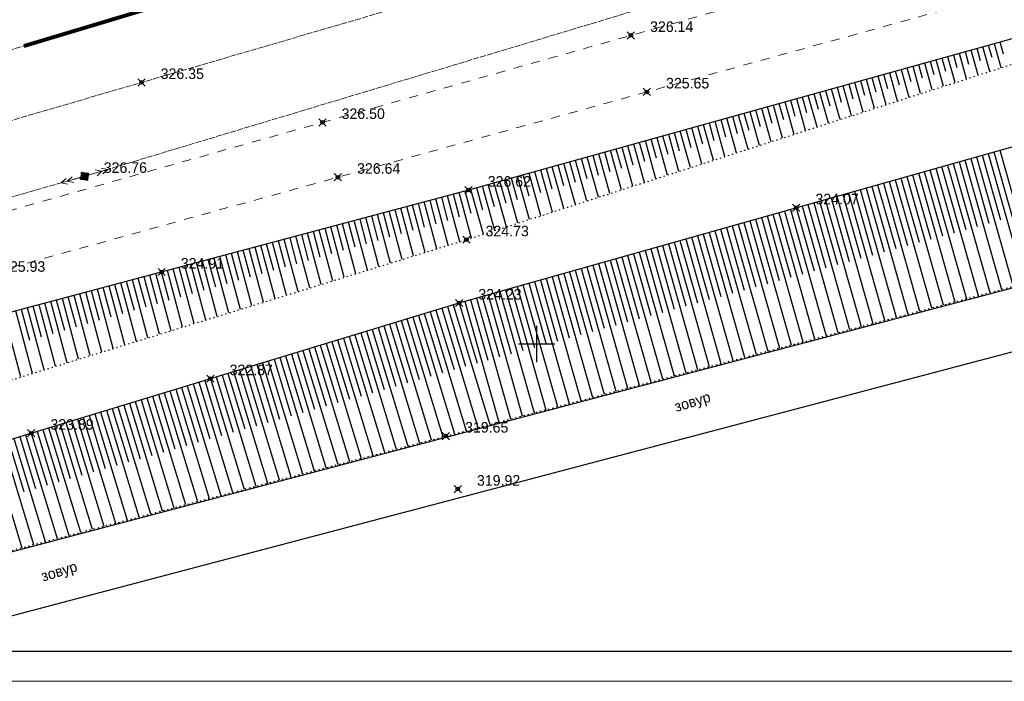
# Model space of a CAD drawing. Header units: metres. Extents: x 705573 to 711566, y 4301675 to 4311183.
# Tile 55 of 256: x 707586 to 707667, y 4308403 to 4308458. Entities that reach past the tile are written whole.
import ezdxf

# ---------------------------------------------------------------- set-up
doc = ezdxf.new("R2010")
doc.units = ezdxf.units.M
doc.header["$LTSCALE"] = 0.5
doc.header["$PDMODE"] = 35
doc.header["$PDSIZE"] = 0.3
for name, pattern in [('Auto_Street_NotBorder_Line_m1', [3, 1.5, -1.5]), ('Commnctn_Electr_VLP_High_Built_m1', [1, 1, 0]), ('Контура низ откосов  Штриховая 0.1-0.5 - - - - - - -', [0.6, 0.1, -0.5])]:
    doc.linetypes.add(name, pattern=pattern)
for name, color, linetype in [('(001) Сетка', 92, 'Continuous'), ('(004) Точки рельефа', 7, 'Continuous'), ('(027) Гидрография', 7, 'Continuous'), ('(035) Откосы', 7, 'Continuous'), ('(037) Контуры', 7, 'Continuous')]:
    doc.layers.add(name, color=color, linetype=linetype)
doc.layers.add('AUTO#_ROADS_EXIST_L', color=7, linetype='Continuous', lineweight=15, true_color=0x000000)
doc.layers.add('COMMN_OBJCT_#####_B', color=7, linetype='Continuous', lineweight=15, true_color=0x000000)
doc.layers.add('COMMN_OBJCT_ELCTR_B', color=7, linetype='Continuous', true_color=0x000000)
doc.layers.add('COMMN_OBJCT_ELCTR_L', color=7, linetype='Continuous', true_color=0x000000)
doc.layers.add('Рамка  штамп', color=7, linetype='Continuous', lineweight=30)
doc.styles.add('BM-431', font='txt')
doc.styles.add('D-431', font='txt')

# ---------------------------------------------------------------- blocks, each defined once
blk = doc.blocks.new('CommnctnPoleRCsquare_m1')
at = {"layer": 'COMMN_OBJCT_#####_B', "lineweight": 13, "true_color": 0xfffffe}
blk.add_hatch(color=7, dxfattribs=at).paths.add_polyline_path([(-0.6, 0.6), (-0.6, -0.6), (0.6, -0.6), (0.6, 0.6)])
at = {"layer": 'COMMN_OBJCT_#####_B', "lineweight": 13, "true_color": 0x000000}
blk.add_hatch(color=18, dxfattribs=at).paths.add_polyline_path([(-0.1, 0, 1), (0.1, 0, 1)])
at = {"layer": 'COMMN_OBJCT_#####_B', "color": 18, "lineweight": 9, "true_color": 0x000000}
blk.add_lwpolyline([(0.6, 0.6), (-0.6, 0.6), (-0.6, -0.6), (0.6, -0.6)], close=True, dxfattribs=at)
blk.add_circle((0, 0), 0.1, dxfattribs=at)
blk = doc.blocks.new('ElectricHighVLP_m1')
at = {"layer": 'COMMN_OBJCT_ELCTR_B', "color": 18, "linetype": 'Continuous', "lineweight": 20, "true_color": 0x000000}
for p, q in [((0, 0), (4, 0)), ((3, 0), (2, 0.5)), ((3, 0), (2, -0.5)), ((4, 0), (3, 0.5)), ((4, 0), (3, -0.5))]:
    blk.add_line(p, q, dxfattribs=at)
blk = doc.blocks.new('Setka')
at = {"layer": '(001) Сетка'}
for p, q in [((0, 1.5), (0, -1.5)), ((-1.5, 0), (1.5, 0))]:
    blk.add_line(p, q, dxfattribs=at)

msp = doc.modelspace()

# ---------------------------------------------------------------- linework, layer by layer
at = {"layer": '(027) Гидрография', "color": 4}
for points, elevation in [([(707567.997, 4308409.714), (707572.213, 4308410.824), (707620.984, 4308423.673), (707772.66, 4308463.725), (707924.336, 4308511.918), (708024.512, 4308543.363), (708124.69, 4308578.077), (708133.047, 4308582.686), (708145.112, 4308589.341), (708157.025, 4308592.604), (708191.793, 4308611.932)], 319.636), ([(707569.987, 4308404.936), (707574.204, 4308406.046), (707622.975, 4308418.895), (707774.65, 4308458.947), (707926.326, 4308507.14), (708026.502, 4308538.585), (708081.049, 4308554.696), (708126.68, 4308573.299), (708135.037, 4308577.909), (708147.102, 4308584.563), (708159.015, 4308587.826), (708193.783, 4308607.154)], 319.998)]:
    msp.add_lwpolyline(points, dxfattribs=dict(at, elevation=elevation))
at = {"layer": '(035) Откосы'}
for p, q in [((707665.192, 4308454.826, 326.118), (707664.908, 4308455.847, 326.118)), ((707665.953, 4308453.957, 326.118), (707665.389, 4308455.981, 326.118)), ((707666.149, 4308455.113, 326.118), (707665.87, 4308456.115, 326.118)), ((707666.905, 4308454.264, 326.118), (707666.352, 4308456.249, 326.118)), ((707667.107, 4308455.4, 326.118), (707666.833, 4308456.383, 326.118)), ((707662.319, 4308453.964, 326.118), (707662.019, 4308455.043, 326.118)), ((707663.096, 4308453.038, 326.118), (707662.5, 4308455.177, 326.118)), ((707663.277, 4308454.251, 326.118), (707662.982, 4308455.311, 326.118)), ((707664.048, 4308453.345, 326.118), (707663.463, 4308455.445, 326.118)), ((707664.234, 4308454.538, 326.118), (707663.945, 4308455.579, 326.118)), ((707665, 4308453.651, 326.118), (707664.426, 4308455.713, 326.118)), ((707659.447, 4308453.102, 326.118), (707659.13, 4308454.238, 326.118)), ((707660.239, 4308452.119, 326.118), (707659.612, 4308454.372, 326.118)), ((707660.404, 4308453.389, 326.118), (707660.093, 4308454.506, 326.118)), ((707661.191, 4308452.426, 326.118), (707660.575, 4308454.64, 326.118)), ((707661.362, 4308453.677, 326.118), (707661.056, 4308454.774, 326.118)), ((707662.144, 4308452.732, 326.118), (707661.538, 4308454.909, 326.118)), ((707656.574, 4308452.24, 326.118), (707656.242, 4308453.434, 326.118)), ((707657.383, 4308451.2, 326.118), (707656.723, 4308453.568, 326.118)), ((707657.532, 4308452.528, 326.118), (707657.205, 4308453.702, 326.118)), ((707658.335, 4308451.507, 326.118), (707657.686, 4308453.836, 326.118)), ((707658.489, 4308452.815, 326.118), (707658.168, 4308453.97, 326.118)), ((707659.287, 4308451.813, 326.118), (707658.649, 4308454.104, 326.118)), ((707653.702, 4308451.379, 326.118), (707653.353, 4308452.63, 326.118)), ((707654.526, 4308450.281, 326.118), (707653.835, 4308452.764, 326.118)), ((707654.659, 4308451.666, 326.118), (707654.316, 4308452.898, 326.118)), ((707655.478, 4308450.588, 326.118), (707654.798, 4308453.032, 326.118)), ((707655.617, 4308451.953, 326.118), (707655.279, 4308453.166, 326.118)), ((707656.43, 4308450.894, 326.118), (707655.761, 4308453.3, 326.118)), ((707650.829, 4308450.517, 326.118), (707650.465, 4308451.825, 326.118)), ((707651.669, 4308449.362, 326.118), (707650.946, 4308451.959, 326.118)), ((707651.787, 4308450.804, 326.118), (707651.428, 4308452.093, 326.118)), ((707652.622, 4308449.669, 326.118), (707651.909, 4308452.227, 326.118)), ((707652.744, 4308451.092, 326.118), (707652.391, 4308452.361, 326.118)), ((707653.574, 4308449.975, 326.118), (707652.872, 4308452.496, 326.118)), ((707647.957, 4308449.655, 326.118), (707647.576, 4308451.021, 326.118)), ((707648.813, 4308448.443, 326.118), (707648.058, 4308451.155, 326.118)), ((707648.914, 4308449.943, 326.118), (707648.539, 4308451.289, 326.118)), ((707649.765, 4308448.75, 326.118), (707649.021, 4308451.423, 326.118)), ((707649.872, 4308450.23, 326.118), (707649.502, 4308451.557, 326.118)), ((707650.717, 4308449.056, 326.118), (707649.983, 4308451.691, 326.118)), ((707645.084, 4308448.794, 326.118), (707644.688, 4308450.217, 326.118)), ((707645.956, 4308447.524, 326.118), (707645.169, 4308450.351, 326.118)), ((707646.042, 4308449.081, 326.118), (707645.651, 4308450.485, 326.118)), ((707646.908, 4308447.83, 326.118), (707646.132, 4308450.619, 326.118)), ((707646.999, 4308449.368, 326.118), (707646.614, 4308450.753, 326.118)), ((707647.861, 4308448.137, 326.118), (707647.095, 4308450.887, 326.118)), ((707642.211, 4308447.932, 326.118), (707641.799, 4308449.412, 326.118)), ((707643.1, 4308446.605, 326.118), (707642.281, 4308449.546, 326.118)), ((707643.169, 4308448.219, 326.118), (707642.762, 4308449.68, 326.118)), ((707644.052, 4308446.911, 326.118), (707643.244, 4308449.814, 326.118)), ((707644.126, 4308448.507, 326.118), (707643.725, 4308449.948, 326.118)), ((707645.004, 4308447.218, 326.118), (707644.206, 4308450.082, 326.118)), ((707639.339, 4308447.07, 326.118), (707638.911, 4308448.608, 326.118)), ((707640.243, 4308445.686, 326.118), (707639.392, 4308448.742, 326.118)), ((707640.296, 4308447.358, 326.118), (707639.874, 4308448.876, 326.118)), ((707641.195, 4308445.992, 326.118), (707640.355, 4308449.01, 326.118)), ((707641.254, 4308447.645, 326.118), (707640.836, 4308449.144, 326.118)), ((707642.147, 4308446.299, 326.118), (707641.318, 4308449.278, 326.118)), ((707636.466, 4308446.209, 326.118), (707636.022, 4308447.803, 326.118)), ((707637.386, 4308444.767, 326.118), (707636.504, 4308447.938, 326.118)), ((707637.424, 4308446.496, 326.118), (707636.985, 4308448.072, 326.118)), ((707638.339, 4308445.073, 326.118), (707637.466, 4308448.206, 326.118)), ((707638.381, 4308446.783, 326.118), (707637.948, 4308448.34, 326.118)), ((707639.291, 4308445.38, 326.118), (707638.429, 4308448.474, 326.118)), ((707633.578, 4308443.542, 326.118), (707632.652, 4308446.865, 326.118)), ((707633.594, 4308445.347, 326.118), (707633.134, 4308446.999, 326.118)), ((707634.53, 4308443.848, 326.118), (707633.615, 4308447.133, 326.118)), ((707634.551, 4308445.634, 326.118), (707634.097, 4308447.267, 326.118)), ((707635.482, 4308444.154, 326.118), (707634.578, 4308447.401, 326.118)), ((707635.509, 4308445.921, 326.118), (707635.059, 4308447.535, 326.118)), ((707636.434, 4308444.461, 326.118), (707635.541, 4308447.669, 326.118)), ((707664.863, 4308446.89, 323.865), (707667.895, 4308436.164, 323.865)), ((707665.344, 4308447.026, 323.865), (707666.861, 4308441.659, 323.865)), ((707665.825, 4308447.162, 323.865), (707668.862, 4308436.419, 323.865)), ((707666.306, 4308447.298, 323.865), (707667.826, 4308441.922, 323.865)), ((707666.788, 4308447.434, 323.865), (707669.829, 4308436.675, 323.865)), ((707630.721, 4308442.623, 326.118), (707629.764, 4308446.061, 326.118)), ((707630.721, 4308444.485, 326.118), (707630.245, 4308446.195, 326.118)), ((707631.673, 4308442.929, 326.118), (707630.727, 4308446.329, 326.118)), ((707631.679, 4308444.773, 326.118), (707631.208, 4308446.463, 326.118)), ((707632.625, 4308443.235, 326.118), (707631.689, 4308446.597, 326.118)), ((707632.636, 4308445.06, 326.118), (707632.171, 4308446.731, 326.118)), ((707661.976, 4308446.074, 323.865), (707664.994, 4308435.398, 323.865)), ((707662.457, 4308446.21, 323.865), (707663.968, 4308440.868, 323.865)), ((707662.938, 4308446.346, 323.865), (707665.961, 4308435.653, 323.865)), ((707663.42, 4308446.482, 323.865), (707664.932, 4308441.131, 323.865)), ((707663.901, 4308446.618, 323.865), (707666.928, 4308435.909, 323.865)), ((707664.382, 4308446.754, 323.865), (707665.897, 4308441.395, 323.865)), ((707627.864, 4308441.704, 326.118), (707626.875, 4308445.256, 326.118)), ((707627.849, 4308443.624, 326.118), (707627.357, 4308445.39, 326.118)), ((707628.817, 4308442.01, 326.118), (707627.838, 4308445.524, 326.118)), ((707628.806, 4308443.911, 326.118), (707628.319, 4308445.659, 326.118)), ((707629.769, 4308442.316, 326.118), (707628.801, 4308445.793, 326.118)), ((707629.764, 4308444.198, 326.118), (707629.282, 4308445.927, 326.118)), ((707659.089, 4308445.258, 323.865), (707662.093, 4308434.632, 323.865)), ((707659.571, 4308445.394, 323.865), (707661.074, 4308440.077, 323.865)), ((707660.052, 4308445.53, 323.865), (707663.06, 4308434.887, 323.865)), ((707660.533, 4308445.666, 323.865), (707662.038, 4308440.34, 323.865)), ((707661.014, 4308445.802, 323.865), (707664.027, 4308435.143, 323.865)), ((707661.495, 4308445.938, 323.865), (707663.003, 4308440.604, 323.865)), ((707625.008, 4308440.785, 326.118), (707623.987, 4308444.452, 326.118)), ((707624.976, 4308442.762, 326.118), (707624.468, 4308444.586, 326.118)), ((707625.96, 4308441.091, 326.118), (707624.95, 4308444.72, 326.118)), ((707625.934, 4308443.049, 326.118), (707625.431, 4308444.854, 326.118)), ((707626.912, 4308441.397, 326.118), (707625.912, 4308444.988, 326.118)), ((707626.891, 4308443.336, 326.118), (707626.394, 4308445.122, 326.118)), ((707656.203, 4308444.442, 323.865), (707659.192, 4308433.866, 323.865)), ((707656.684, 4308444.578, 323.865), (707658.18, 4308439.286, 323.865)), ((707657.165, 4308444.714, 323.865), (707660.159, 4308434.121, 323.865)), ((707657.646, 4308444.85, 323.865), (707659.144, 4308439.549, 323.865)), ((707658.127, 4308444.986, 323.865), (707661.126, 4308434.376, 323.865)), ((707658.608, 4308445.122, 323.865), (707660.109, 4308439.813, 323.865)), ((707622.109, 4308439.859, 326.118), (707621.093, 4308443.666, 326.118)), ((707622.082, 4308441.901, 326.118), (707621.576, 4308443.795, 326.118)), ((707623.064, 4308440.159, 326.118), (707622.059, 4308443.924, 326.118)), ((707623.041, 4308442.183, 326.118), (707622.542, 4308444.053, 326.118)), ((707624.056, 4308440.478, 326.118), (707623.024, 4308444.184, 326.118)), ((707624.019, 4308442.475, 326.118), (707623.505, 4308444.318, 326.118)), ((707653.316, 4308443.626, 323.865), (707656.291, 4308433.1, 323.865)), ((707653.797, 4308443.762, 323.865), (707655.286, 4308438.495, 323.865)), ((707654.278, 4308443.898, 323.865), (707657.258, 4308433.355, 323.865)), ((707654.759, 4308444.034, 323.865), (707656.25, 4308438.758, 323.865)), ((707655.24, 4308444.17, 323.865), (707658.225, 4308433.61, 323.865)), ((707655.721, 4308444.306, 323.865), (707657.215, 4308439.022, 323.865)), ((707619.242, 4308438.975, 326.118), (707618.196, 4308442.893, 326.118)), ((707619.199, 4308441.072, 326.118), (707618.679, 4308443.022, 326.118)), ((707620.198, 4308439.27, 326.118), (707619.162, 4308443.151, 326.118)), ((707620.16, 4308441.348, 326.118), (707619.645, 4308443.28, 326.118)), ((707621.154, 4308439.565, 326.118), (707620.127, 4308443.408, 326.118)), ((707621.121, 4308441.625, 326.118), (707620.61, 4308443.537, 326.118)), ((707650.429, 4308442.81, 323.865), (707653.39, 4308432.334, 323.865)), ((707650.91, 4308442.946, 323.865), (707652.392, 4308437.703, 323.865)), ((707651.391, 4308443.082, 323.865), (707654.357, 4308432.589, 323.865)), ((707651.872, 4308443.218, 323.865), (707653.357, 4308437.967, 323.865)), ((707652.353, 4308443.354, 323.865), (707655.324, 4308432.844, 323.865)), ((707652.835, 4308443.49, 323.865), (707654.321, 4308438.231, 323.865)), ((707615.356, 4308439.967, 326.118), (707614.816, 4308441.991, 326.118)), ((707616.374, 4308438.091, 326.118), (707615.299, 4308442.119, 326.118)), ((707616.317, 4308440.244, 326.118), (707615.782, 4308442.248, 326.118)), ((707617.33, 4308438.386, 326.118), (707616.265, 4308442.377, 326.118)), ((707617.278, 4308440.52, 326.118), (707616.748, 4308442.506, 326.118)), ((707618.286, 4308438.681, 326.118), (707617.23, 4308442.635, 326.118)), ((707618.239, 4308440.796, 326.118), (707617.713, 4308442.764, 326.118)), ((707647.542, 4308441.993, 323.865), (707650.489, 4308431.568, 323.865)), ((707648.023, 4308442.129, 323.865), (707649.498, 4308436.912, 323.865)), ((707648.504, 4308442.265, 323.865), (707651.456, 4308431.823, 323.865)), ((707648.985, 4308442.401, 323.865), (707650.463, 4308437.176, 323.865)), ((707649.467, 4308442.538, 323.865), (707652.423, 4308432.078, 323.865)), ((707649.948, 4308442.674, 323.865), (707651.427, 4308437.44, 323.865)), ((707612.474, 4308439.139, 326.118), (707611.919, 4308441.217, 326.118)), ((707613.507, 4308437.207, 326.118), (707612.402, 4308441.346, 326.118)), ((707613.435, 4308439.415, 326.118), (707612.885, 4308441.475, 326.118)), ((707614.463, 4308437.502, 326.118), (707613.368, 4308441.604, 326.118)), ((707614.396, 4308439.691, 326.118), (707613.851, 4308441.733, 326.118)), ((707615.419, 4308437.797, 326.118), (707614.333, 4308441.862, 326.118)), ((707644.655, 4308441.177, 323.865), (707647.588, 4308430.802, 323.865)), ((707645.136, 4308441.313, 323.865), (707646.604, 4308436.121, 323.865)), ((707645.617, 4308441.449, 323.865), (707648.555, 4308431.057, 323.865)), ((707646.099, 4308441.585, 323.865), (707647.569, 4308436.385, 323.865)), ((707646.58, 4308441.721, 323.865), (707649.522, 4308431.312, 323.865)), ((707647.061, 4308441.857, 323.865), (707648.533, 4308436.649, 323.865)), ((707609.592, 4308438.31, 326.118), (707609.022, 4308440.444, 326.118)), ((707610.64, 4308436.323, 326.118), (707609.505, 4308440.573, 326.118)), ((707610.553, 4308438.586, 326.118), (707609.988, 4308440.701, 326.118)), ((707611.595, 4308436.618, 326.118), (707610.471, 4308440.83, 326.118)), ((707611.513, 4308438.862, 326.118), (707610.954, 4308440.959, 326.118)), ((707612.551, 4308436.913, 326.118), (707611.436, 4308441.088, 326.118)), ((707641.768, 4308440.361, 323.865), (707644.687, 4308430.036, 323.865)), ((707642.25, 4308440.497, 323.865), (707643.71, 4308435.33, 323.865)), ((707642.731, 4308440.633, 323.865), (707645.654, 4308430.291, 323.865)), ((707643.212, 4308440.769, 323.865), (707644.675, 4308435.594, 323.865)), ((707643.693, 4308440.905, 323.865), (707646.621, 4308430.546, 323.865)), ((707644.174, 4308441.041, 323.865), (707645.639, 4308435.858, 323.865)), ((707606.816, 4308435.145, 326.118), (707605.643, 4308439.541, 326.118)), ((707606.71, 4308437.481, 326.118), (707606.125, 4308439.67, 326.118)), ((707607.772, 4308435.439, 326.118), (707606.608, 4308439.799, 326.118)), ((707607.671, 4308437.757, 326.118), (707607.091, 4308439.928, 326.118)), ((707608.728, 4308435.734, 326.118), (707607.574, 4308440.057, 326.118)), ((707608.631, 4308438.034, 326.118), (707608.057, 4308440.186, 326.118)), ((707609.684, 4308436.029, 326.118), (707608.54, 4308440.315, 326.118)), ((707638.882, 4308439.545, 323.865), (707641.786, 4308429.27, 323.865)), ((707639.363, 4308439.681, 323.865), (707640.816, 4308434.539, 323.865)), ((707639.844, 4308439.817, 323.865), (707642.753, 4308429.525, 323.865)), ((707640.325, 4308439.953, 323.865), (707641.781, 4308434.803, 323.865)), ((707640.806, 4308440.089, 323.865), (707643.72, 4308429.78, 323.865)), ((707641.287, 4308440.225, 323.865), (707642.746, 4308435.067, 323.865)), ((707603.949, 4308434.261, 326.118), (707602.746, 4308438.768, 326.118)), ((707603.828, 4308436.652, 326.118), (707603.228, 4308438.897, 326.118)), ((707604.905, 4308434.555, 326.118), (707603.711, 4308439.026, 326.118)), ((707604.788, 4308436.929, 326.118), (707604.194, 4308439.155, 326.118)), ((707605.861, 4308434.85, 326.118), (707604.677, 4308439.284, 326.118)), ((707605.749, 4308437.205, 326.118), (707605.16, 4308439.412, 326.118)), ((707635.995, 4308438.729, 323.865), (707638.885, 4308428.504, 323.865)), ((707636.476, 4308438.865, 323.865), (707637.922, 4308433.748, 323.865)), ((707636.957, 4308439.001, 323.865), (707639.852, 4308428.759, 323.865)), ((707637.438, 4308439.137, 323.865), (707638.887, 4308434.012, 323.865)), ((707637.919, 4308439.273, 323.865), (707640.819, 4308429.014, 323.865)), ((707638.4, 4308439.409, 323.865), (707639.852, 4308434.276, 323.865)), ((707601.081, 4308433.377, 326.118), (707599.849, 4308437.995, 326.118)), ((707600.945, 4308435.824, 326.118), (707600.331, 4308438.123, 326.118)), ((707602.037, 4308433.671, 326.118), (707600.814, 4308438.252, 326.118)), ((707601.906, 4308436.1, 326.118), (707601.297, 4308438.381, 326.118)), ((707602.993, 4308433.966, 326.118), (707601.78, 4308438.51, 326.118)), ((707602.867, 4308436.376, 326.118), (707602.263, 4308438.639, 326.118)), ((707633.108, 4308437.913, 323.865), (707635.984, 4308427.738, 323.865)), ((707633.589, 4308438.049, 323.865), (707635.028, 4308432.957, 323.865)), ((707634.07, 4308438.185, 323.865), (707636.951, 4308427.993, 323.865)), ((707634.551, 4308438.321, 323.865), (707635.993, 4308433.221, 323.865)), ((707635.032, 4308438.457, 323.865), (707637.918, 4308428.248, 323.865)), ((707635.514, 4308438.593, 323.865), (707636.958, 4308433.485, 323.865)), ((707597.102, 4308434.719, 326.118), (707596.469, 4308437.092, 326.118)), ((707598.214, 4308432.493, 326.118), (707596.952, 4308437.221, 326.118)), ((707598.063, 4308434.995, 326.118), (707597.434, 4308437.35, 326.118)), ((707599.17, 4308432.787, 326.118), (707597.917, 4308437.479, 326.118)), ((707599.024, 4308435.271, 326.118), (707598.4, 4308437.608, 326.118)), ((707600.126, 4308433.082, 326.118), (707598.883, 4308437.737, 326.118)), ((707599.985, 4308435.548, 326.118), (707599.366, 4308437.866, 326.118)), ((707630.221, 4308437.097, 323.865), (707633.083, 4308426.972, 323.865)), ((707630.702, 4308437.233, 323.865), (707632.135, 4308432.166, 323.865)), ((707631.183, 4308437.369, 323.865), (707634.05, 4308427.227, 323.865)), ((707631.664, 4308437.505, 323.865), (707633.099, 4308432.43, 323.865)), ((707632.146, 4308437.641, 323.865), (707635.017, 4308427.482, 323.865)), ((707632.627, 4308437.777, 323.865), (707634.064, 4308432.693, 323.865)), ((707594.22, 4308433.89, 326.118), (707593.572, 4308436.319, 326.118)), ((707595.347, 4308431.609, 326.118), (707594.055, 4308436.448, 326.118)), ((707595.181, 4308434.166, 326.118), (707594.537, 4308436.577, 326.118)), ((707596.302, 4308431.903, 326.118), (707595.02, 4308436.706, 326.118)), ((707596.142, 4308434.443, 326.118), (707595.503, 4308436.834, 326.118)), ((707597.258, 4308432.198, 326.118), (707595.986, 4308436.963, 326.118)), ((707627.334, 4308436.281, 323.865), (707630.182, 4308426.206, 323.865)), ((707627.815, 4308436.417, 323.865), (707629.241, 4308431.375, 323.865)), ((707628.296, 4308436.553, 323.865), (707631.149, 4308426.461, 323.865)), ((707628.778, 4308436.689, 323.865), (707630.205, 4308431.639, 323.865)), ((707629.259, 4308436.825, 323.865), (707632.116, 4308426.716, 323.865)), ((707629.74, 4308436.961, 323.865), (707631.17, 4308431.902, 323.865)), ((707591.338, 4308433.061, 326.118), (707590.675, 4308435.545, 326.118)), ((707592.479, 4308430.725, 326.118), (707591.158, 4308435.674, 326.118)), ((707592.299, 4308433.338, 326.118), (707591.641, 4308435.803, 326.118)), ((707593.435, 4308431.019, 326.118), (707592.123, 4308435.932, 326.118)), ((707593.259, 4308433.614, 326.118), (707592.606, 4308436.061, 326.118)), ((707594.391, 4308431.314, 326.118), (707593.089, 4308436.19, 326.118)), ((707624.447, 4308435.465, 323.865), (707627.281, 4308425.439, 323.865)), ((707624.929, 4308435.601, 323.865), (707626.347, 4308430.584, 323.865)), ((707625.41, 4308435.737, 323.865), (707628.248, 4308425.695, 323.865)), ((707625.891, 4308435.873, 323.865), (707627.311, 4308430.848, 323.865)), ((707626.372, 4308436.009, 323.865), (707629.215, 4308425.95, 323.865)), ((707626.853, 4308436.145, 323.865), (707628.276, 4308431.111, 323.865)), ((707588.656, 4308429.546, 326.118), (707587.295, 4308434.643, 326.118)), ((707588.456, 4308432.233, 326.118), (707587.778, 4308434.772, 326.118)), ((707589.612, 4308429.841, 326.118), (707588.261, 4308434.901, 326.118)), ((707589.417, 4308432.509, 326.118), (707588.744, 4308435.03, 326.118)), ((707590.567, 4308430.135, 326.118), (707589.226, 4308435.159, 326.118)), ((707590.377, 4308432.785, 326.118), (707589.709, 4308435.288, 326.118)), ((707591.523, 4308430.43, 326.118), (707590.192, 4308435.417, 326.118)), ((707621.563, 4308434.639, 323.865), (707624.581, 4308424.726, 323.865)), ((707622.042, 4308434.785, 323.865), (707623.553, 4308429.819, 323.865)), ((707622.523, 4308434.921, 323.865), (707625.347, 4308424.929, 323.865)), ((707623.004, 4308435.057, 323.865), (707624.417, 4308430.057, 323.865)), ((707623.485, 4308435.193, 323.865), (707626.314, 4308425.184, 323.865)), ((707623.966, 4308435.329, 323.865), (707625.382, 4308430.32, 323.865)), ((707585.788, 4308428.662, 326.118), (707584.398, 4308433.87, 326.118)), ((707586.744, 4308428.957, 326.118), (707585.364, 4308434.128, 326.118)), ((707586.534, 4308431.68, 326.118), (707585.847, 4308434.256, 326.118)), ((707587.7, 4308429.251, 326.118), (707586.329, 4308434.385, 326.118)), ((707587.495, 4308431.956, 326.118), (707586.812, 4308434.514, 326.118)), ((707619.172, 4308433.911, 323.865), (707620.667, 4308428.999, 323.865)), ((707619.65, 4308434.057, 323.865), (707622.646, 4308424.215, 323.865)), ((707620.128, 4308434.202, 323.865), (707621.629, 4308429.273, 323.865)), ((707620.607, 4308434.348, 323.865), (707623.613, 4308424.471, 323.865)), ((707621.085, 4308434.493, 323.865), (707622.591, 4308429.546, 323.865)), ((707616.302, 4308433.037, 323.865), (707617.78, 4308428.18, 323.865)), ((707616.78, 4308433.183, 323.865), (707619.743, 4308423.45, 323.865)), ((707617.259, 4308433.329, 323.865), (707618.743, 4308428.453, 323.865)), ((707617.737, 4308433.474, 323.865), (707620.711, 4308423.705, 323.865)), ((707618.215, 4308433.62, 323.865), (707619.705, 4308428.726, 323.865)), ((707618.693, 4308433.765, 323.865), (707621.678, 4308423.96, 323.865)), ((707613.91, 4308432.309, 323.865), (707616.84, 4308422.685, 323.865)), ((707614.389, 4308432.455, 323.865), (707615.856, 4308427.634, 323.865)), ((707614.867, 4308432.601, 323.865), (707617.808, 4308422.94, 323.865)), ((707615.345, 4308432.746, 323.865), (707616.818, 4308427.907, 323.865)), ((707615.824, 4308432.892, 323.865), (707618.775, 4308423.195, 323.865)), ((707611.04, 4308431.436, 323.865), (707613.937, 4308421.92, 323.865)), ((707611.519, 4308431.581, 323.865), (707612.97, 4308426.814, 323.865)), ((707611.997, 4308431.727, 323.865), (707614.905, 4308422.175, 323.865)), ((707612.475, 4308431.873, 323.865), (707613.932, 4308427.087, 323.865)), ((707612.954, 4308432.018, 323.865), (707615.872, 4308422.43, 323.865)), ((707613.432, 4308432.164, 323.865), (707614.894, 4308427.361, 323.865)), ((707608.17, 4308430.562, 323.865), (707611.034, 4308421.155, 323.865)), ((707608.649, 4308430.708, 323.865), (707610.083, 4308425.995, 323.865)), ((707609.127, 4308430.853, 323.865), (707612.001, 4308421.41, 323.865)), ((707609.605, 4308430.999, 323.865), (707611.045, 4308426.268, 323.865)), ((707610.084, 4308431.145, 323.865), (707612.969, 4308421.665, 323.865)), ((707610.562, 4308431.29, 323.865), (707612.007, 4308426.541, 323.865)), ((707605.779, 4308429.834, 323.865), (707607.197, 4308425.176, 323.865)), ((707606.257, 4308429.98, 323.865), (707609.098, 4308420.645, 323.865)), ((707606.735, 4308430.125, 323.865), (707608.159, 4308425.449, 323.865)), ((707607.214, 4308430.271, 323.865), (707610.066, 4308420.9, 323.865)), ((707607.692, 4308430.417, 323.865), (707609.121, 4308425.722, 323.865)), ((707602.909, 4308428.961, 323.865), (707604.31, 4308424.357, 323.865)), ((707603.387, 4308429.106, 323.865), (707606.195, 4308419.88, 323.865)), ((707603.865, 4308429.252, 323.865), (707605.272, 4308424.63, 323.865)), ((707604.344, 4308429.397, 323.865), (707607.163, 4308420.135, 323.865)), ((707604.822, 4308429.543, 323.865), (707606.234, 4308424.903, 323.865)), ((707605.3, 4308429.689, 323.865), (707608.131, 4308420.39, 323.865)), ((707600.517, 4308428.233, 323.865), (707603.292, 4308419.116, 323.865)), ((707600.995, 4308428.378, 323.865), (707602.386, 4308423.811, 323.865)), ((707601.474, 4308428.524, 323.865), (707604.26, 4308419.371, 323.865)), ((707601.952, 4308428.669, 323.865), (707603.348, 4308424.084, 323.865)), ((707602.43, 4308428.815, 323.865), (707605.228, 4308419.625, 323.865)), ((707597.647, 4308427.359, 323.865), (707600.389, 4308418.351, 323.865)), ((707598.126, 4308427.505, 323.865), (707599.499, 4308422.991, 323.865)), ((707598.604, 4308427.65, 323.865), (707601.357, 4308418.606, 323.865)), ((707599.082, 4308427.796, 323.865), (707600.461, 4308423.264, 323.865)), ((707599.56, 4308427.941, 323.865), (707602.325, 4308418.861, 323.865)), ((707600.039, 4308428.087, 323.865), (707601.424, 4308423.538, 323.865)), ((707595.256, 4308426.631, 323.865), (707596.613, 4308422.172, 323.865)), ((707595.734, 4308426.777, 323.865), (707598.454, 4308417.841, 323.865)), ((707596.212, 4308426.922, 323.865), (707597.575, 4308422.445, 323.865)), ((707596.691, 4308427.068, 323.865), (707599.422, 4308418.096, 323.865)), ((707597.169, 4308427.213, 323.865), (707598.537, 4308422.718, 323.865)), ((707592.386, 4308425.757, 323.865), (707593.726, 4308421.353, 323.865)), ((707592.864, 4308425.903, 323.865), (707595.551, 4308417.076, 323.865)), ((707593.342, 4308426.049, 323.865), (707594.688, 4308421.626, 323.865)), ((707593.821, 4308426.194, 323.865), (707596.519, 4308417.331, 323.865)), ((707594.299, 4308426.34, 323.865), (707595.651, 4308421.899, 323.865)), ((707594.777, 4308426.485, 323.865), (707597.486, 4308417.586, 323.865)), ((707589.516, 4308424.884, 323.865), (707590.84, 4308420.534, 323.865)), ((707589.994, 4308425.029, 323.865), (707592.648, 4308416.311, 323.865)), ((707590.472, 4308425.175, 323.865), (707591.802, 4308420.807, 323.865)), ((707590.951, 4308425.321, 323.865), (707593.615, 4308416.566, 323.865)), ((707591.429, 4308425.466, 323.865), (707592.764, 4308421.08, 323.865)), ((707591.907, 4308425.612, 323.865), (707594.583, 4308416.821, 323.865)), ((707587.124, 4308424.156, 323.865), (707589.745, 4308415.546, 323.865)), ((707587.602, 4308424.301, 323.865), (707588.915, 4308419.988, 323.865)), ((707588.081, 4308424.447, 323.865), (707590.712, 4308415.801, 323.865)), ((707588.559, 4308424.593, 323.865), (707589.878, 4308420.261, 323.865)), ((707589.037, 4308424.738, 323.865), (707591.68, 4308416.056, 323.865)), ((707584.254, 4308423.282, 323.865), (707586.842, 4308414.782, 323.865)), ((707584.732, 4308423.428, 323.865), (707586.029, 4308419.168, 323.865)), ((707585.211, 4308423.573, 323.865), (707587.809, 4308415.037, 323.865)), ((707585.689, 4308423.719, 323.865), (707586.991, 4308419.441, 323.865)), ((707586.167, 4308423.865, 323.865), (707588.777, 4308415.291, 323.865)), ((707586.646, 4308424.01, 323.865), (707587.953, 4308419.715, 323.865)), ((707583.297, 4308422.991, 323.865), (707585.874, 4308414.527, 323.865))]:
    msp.add_line(p, q, dxfattribs=at)
at = {"layer": '(035) Откосы', "flags": 128}
for points, elevation in [([(708137.705, 4308599.41), (708078.498, 4308577.812), (708019.277, 4308559.238), (707980.751, 4308549.372), (707918.355, 4308530.98), (707880.871, 4308519.593), (707813.504, 4308498.502), (707717.773, 4308472.39), (707667.522, 4308456.575), (707622.834, 4308444.131), (707562.433, 4308428.006)], 326.118), ([(707565.599, 4308417.604), (707622.053, 4308434.788), (707672.002, 4308448.908), (707718.643, 4308463.34), (707813.86, 4308490.609), (707881.96, 4308510.498), (707919.958, 4308523.193), (707981.907, 4308540.815), (708022.015, 4308552.855), (708079.55, 4308570.875), (708133.435, 4308593.18), (708145.499, 4308596.364), (708145.779, 4308596.51)], 323.865)]:
    msp.add_lwpolyline(points, dxfattribs=dict(at, elevation=elevation))
at = {"layer": '(035) Откосы', "linetype": 'Контура низ откосов  Штриховая 0.1-0.5 - - - - - - -'}
for points, elevation in [([(707564.254, 4308422.023), (707622.653, 4308440.027), (707667.947, 4308454.599), (707718.035, 4308470.558), (707813.433, 4308495.466), (707882.449, 4308516.262), (707919.713, 4308527.533), (707982.751, 4308546.215), (708021.758, 4308556.681), (708078.983, 4308576.029), (708137.705, 4308597.247), (708137.705, 4308599.41)], 324.567), ([(707567.972, 4308409.81), (707572.188, 4308410.921), (707620.959, 4308423.77), (707772.632, 4308463.821), (707924.306, 4308512.014), (708024.481, 4308543.458), (708124.649, 4308578.169), (708132.999, 4308582.774), (708145.074, 4308589.434), (708145.285, 4308589.491)], 319.636)]:
    msp.add_lwpolyline(points, dxfattribs=dict(at, elevation=elevation))
at = {"lineweight": 30, "ltscale": 0.1, "elevation": 321.544}
msp.add_lwpolyline([(707559.257, 4308405.966), (707756.757, 4308405.966), (707756.757, 4308549.466), (707559.257, 4308549.466), (707559.257, 4308405.966)], dxfattribs=at)
at = {"color": 1, "lineweight": 80, "elevation": 325.711, "flags": 128}
msp.add_lwpolyline([(707586.063, 4308456.071), (707657.926, 4308477.681)], dxfattribs=at)
at = {"color": 0, "linetype": 'ByBlock', "lineweight": -2, "transparency": 16777216}
for p in [(707636.266, 4308456.942, 326.144), (707595.767, 4308453.045, 326.351), (707637.587, 4308452.261, 325.646), (707610.74, 4308449.738, 326.501), (707591.057, 4308445.274, 326.757), (707612.02, 4308445.2, 326.642), (707622.834, 4308444.131, 326.616), (707649.948, 4308442.674, 324.069), (707622.653, 4308440.027, 324.727), (707597.434, 4308437.35, 324.911), (707622.053, 4308434.788, 324.227), (707601.474, 4308428.524, 322.867), (707586.646, 4308424.01, 323.887), (707620.959, 4308423.77, 319.648), (707621.941, 4308419.378, 319.916)]:
    msp.add_point(p, dxfattribs=at)
at = {"layer": 'AUTO#_ROADS_EXIST_L', "linetype": 'Auto_Street_NotBorder_Line_m1', "lineweight": 15, "flags": 128}
for points, elevation in [([(708144.126, 4308568.435), (708144.126, 4308568.435), (708147.799, 4308622.715), (708135.298, 4308615.727), (708115.34, 4308601.85), (708068.41, 4308582.072), (708018.295, 4308564.616), (707981.449, 4308553.682), (707918.088, 4308533.035), (707879.635, 4308521.878), (707812.555, 4308500.587), (707561.451, 4308431.232)], 326.289), ([(707560.163, 4308435.464), (707811.659, 4308506.441), (707878.313, 4308526.754), (707916.666, 4308537.594), (707980.147, 4308559.782), (708015.887, 4308570.726), (708066.59, 4308587.394), (708112.982, 4308606.026), (708121.867, 4308613.173), (708120.084, 4308617.452), (708114.106, 4308619.878)], 326.285)]:
    msp.add_lwpolyline(points, dxfattribs=dict(at, elevation=elevation))
at = {"layer": 'COMMN_OBJCT_ELCTR_L', "linetype": 'Commnctn_Electr_VLP_High_Built_m1', "lineweight": 20, "flags": 128}
for points, elevation in [([(707559.857, 4308436.469), (707591.057, 4308445.274), (707653.95, 4308464.224), (707719.826, 4308484.231), (707783.035, 4308503.658), (707846.224, 4308523.491), (707914.765, 4308544.825), (707979.96, 4308565.054), (708042.477, 4308584.491), (708135.818, 4308613.314), (708166.739, 4308624.854), (708194.357, 4308635.494), (708173.508, 4308716.069)], 326.463), ([(707556.588, 4308447.208), (707663.533, 4308479.367), (707719.586, 4308498.429), (707775.514, 4308516.831), (707832.756, 4308535.152), (708068.359, 4308609.08), (708068.718, 4308615.687)], 325.711), ([(707558.157, 4308442.053), (707617.443, 4308459.38), (707658.486, 4308471.245), (707724.913, 4308490.743), (707762.189, 4308501.701), (707808.647, 4308514.861), (707843.269, 4308525.788)], 325.918)]:
    msp.add_lwpolyline(points, dxfattribs=dict(at, elevation=elevation))
at = {"layer": 'Рамка  штамп', "color": 7, "linetype": 'Continuous', "lineweight": 15, "ltscale": 100, "elevation": 321.544}
msp.add_lwpolyline([(707549.257, 4308403.466), (707759.257, 4308403.466), (707759.257, 4308551.966), (707549.257, 4308551.966), (707549.257, 4308403.466)], dxfattribs=at)

# ---------------------------------------------------------------- block references
at = {"layer": '(001) Сетка'}
msp.add_blockref('Setka', (707628.465, 4308431.396), dxfattribs=at)
at = {"layer": 'COMMN_OBJCT_#####_B', "color": 18, "true_color": 0x000000, "xscale": 0.5, "yscale": 0.5, "zscale": 0.5, "rotation": 347.8261480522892}
msp.add_blockref('CommnctnPoleRCsquare_m1', (707591.057, 4308445.274), dxfattribs=at)
at = {"layer": 'COMMN_OBJCT_ELCTR_B'}
for xscale, yscale, zscale, rotation in [(0.5, 0.5, 0.5, 16.7749167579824), (0.4999999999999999, 0.4999999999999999, 0.4999999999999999, 195.9551830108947)]:
    msp.add_blockref('ElectricHighVLP_m1', (707591.057, 4308445.274), dxfattribs=dict(at, xscale=xscale, yscale=yscale, zscale=zscale, rotation=rotation))

# ---------------------------------------------------------------- texts
at = {"layer": '(004) Точки рельефа', "style": 'D-431'}
for s, p in [('326.14', (707637.852, 4308457.227, 326.144)), ('326.35', (707597.353, 4308453.331, 326.351)), ('325.65', (707639.173, 4308452.547, 325.646)), ('326.50', (707612.326, 4308450.023, 326.501)), ('326.76', (707592.643, 4308445.559, 326.757)), ('326.64', (707613.606, 4308445.485, 326.642)), ('326.62', (707624.42, 4308444.416, 326.616)), ('324.07', (707651.534, 4308442.956, 324.069)), ('324.73', (707624.239, 4308440.307, 324.727)), ('325.93', (707584.23, 4308437.37, 325.935)), ('324.91', (707599.021, 4308437.634, 324.911)), ('324.23', (707623.639, 4308435.068, 324.227)), ('322.87', (707603.06, 4308428.807, 322.867)), ('323.89', (707588.232, 4308424.294, 323.887)), ('319.65', (707622.545, 4308424.055, 319.648)), ('319.92', (707623.527, 4308419.662, 319.916))]:
    msp.add_text(s, height=0.875, dxfattribs=at).set_placement(p)
at = {"layer": '(037) Контуры', "color": 0, "linetype": 'ByBlock', "style": 'BM-431'}
for p in [(707640.027, 4308425.761), (707587.623, 4308411.719)]:
    msp.add_text('зовур', height=0.875, rotation=16.90997, dxfattribs=at).set_placement(p)

doc.saveas('drawing.dxf')
